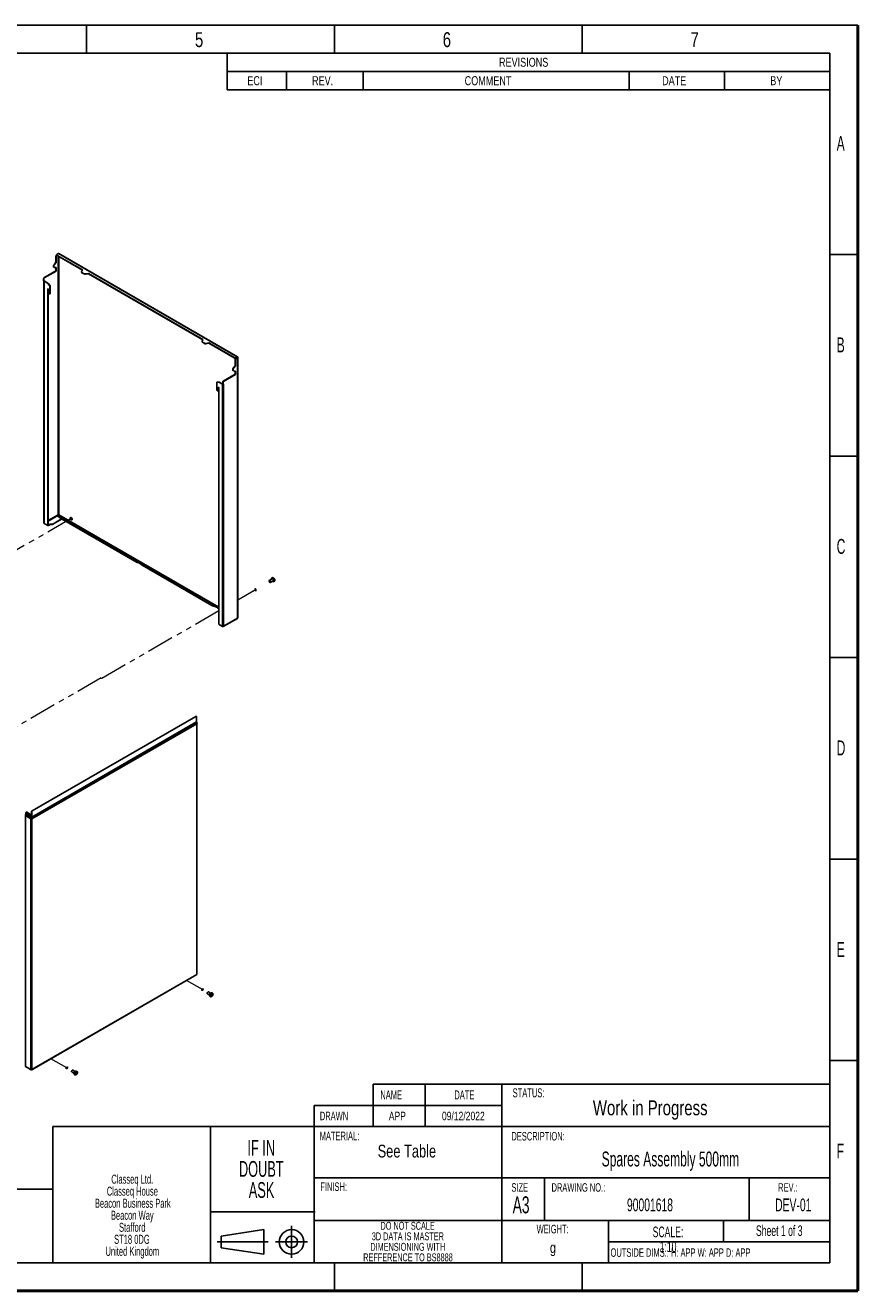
# Model space of a CAD drawing. Header units: millimetres. Extents: x 0 to 420, y 0 to 297.
# Tile 78 of 78: x 225 to 420, y 0 to 297. Entities that reach past the tile are written whole.
import ezdxf

# ---------------------------------------------------------------- set-up
doc = ezdxf.new("R2010")
doc.units = ezdxf.units.MM
doc.linetypes.add('PHANTOM', pattern=[12.7, 6.35, -1.27, 1.27, -1.27, 1.27, -1.27])
doc.layers.add('BOARDER', color=7, linetype='Continuous', lineweight=25)
doc.layers.add('COMPONENT', color=7, linetype='Continuous')
doc.styles.add('SLDTEXTSTYLE0', font='TXT', dxfattribs={"width": 0.605})
doc.styles.add('SLDTEXTSTYLE1', font='TXT', dxfattribs={"width": 0.75})

# ---------------------------------------------------------------- blocks, each defined once
blk = doc.blocks.new('SW_NOTE_0')
at = {"layer": 'BOARDER', "color": 0, "char_height": 2.5, "attachment_point": 2, "style": 'SLDTEXTSTYLE0'}
for s, insert in [('SCALE:', (6.02, 3.22)), ('1:10', (6.05, -0.28))]:
    blk.add_mtext(s, dxfattribs=dict(at, insert=insert))
blk = doc.blocks.new('SW_NOTE_0_1')
at = {"layer": 'BOARDER', "color": 0, "char_height": 1.8521, "attachment_point": 2, "style": 'SLDTEXTSTYLE0'}
for s, insert in [('DO NOT SCALE', (9.26, 2.39)), ('DIMENSIONING WITH', (9.29, -2.55)), ('3D DATA IS MASTER', (9.31, -0.08)), ('REFFERENCE TO BS8888', (9.34, -5.02))]:
    blk.add_mtext(s, dxfattribs=dict(at, insert=insert))
blk = doc.blocks.new('SW_NOTE_0_2')
at = {"layer": 'BOARDER', "color": 0, "char_height": 3.704, "attachment_point": 2, "style": 'SLDTEXTSTYLE0'}
for s, insert in [('IF IN', (5.38, 4.77)), ('DOUBT', (5.39, -0.16)), ('ASK', (5.45, -5.1))]:
    blk.add_mtext(s, dxfattribs=dict(at, insert=insert))
blk = doc.blocks.new('SW_NOTE_0_3')
at = {"layer": 'BOARDER', "color": 0, "attachment_point": 2, "style": 'SLDTEXTSTYLE0'}
for s, insert, char_height in [('Classeq House', (8, -0.09), 2.1167), ('Classeq Ltd.', (7.97, 2.73), 2.1167), ('Beacon Business Park', (8.1, -2.92), 2.1167), ('Beacon Way', (7.98, -5.74), 2.117), ('Stafford', (7.96, -8.56), 2.117), ('ST18 0DG', (7.89, -11.38), 2.117), ('United Kingdom', (7.99, -14.2), 2.1167)]:
    blk.add_mtext(s, dxfattribs=dict(at, insert=insert, char_height=char_height))
blk = doc.blocks.new('SW_TABLEANNOTATION_0')
at = {"layer": 'BOARDER', "color": 0}
for p, q in [((0, 0), (0, -4.32)), ((0, 0), (13.94, 0)), ((13.94, 0), (31.93, 0)), ((31.93, 0), (94.32, 0)), ((94.32, 0), (116.74, 0)), ((116.74, 0), (141.47, 0)), ((141.47, 0), (141.47, -4.32)), ((0, -4.32), (0, -8.65)), ((0, -4.32), (13.94, -4.32)), ((13.94, -4.32), (13.94, -8.65)), ((13.94, -4.32), (31.93, -4.32)), ((31.93, -4.32), (31.93, -8.65)), ((31.93, -4.32), (94.32, -4.32)), ((94.32, -4.32), (94.32, -8.65)), ((94.32, -4.32), (116.74, -4.32)), ((116.74, -4.32), (116.74, -8.65)), ((116.74, -4.32), (141.47, -4.32)), ((141.47, -4.32), (141.47, -8.65)), ((0, -8.65), (13.94, -8.65)), ((13.94, -8.65), (31.93, -8.65)), ((31.93, -8.65), (94.32, -8.65)), ((94.32, -8.65), (116.74, -8.65)), ((116.74, -8.65), (141.47, -8.65))]:
    blk.add_line(p, q, dxfattribs=at)
at = {"layer": 'BOARDER', "color": 0, "char_height": 2.117, "attachment_point": 1, "style": 'SLDTEXTSTYLE1'}
for s, insert in [('REVISIONS', (63.81, -1.11)), ('ECI', (4.75, -5.44)), ('REV.', (19.94, -5.44)), ('COMMENT', (55.75, -5.44)), ('DATE', (102.08, -5.44)), ('BY', (127.46, -5.44))]:
    blk.add_mtext(s, dxfattribs=dict(at, insert=insert))

msp = doc.modelspace()

# ---------------------------------------------------------------- linework, layer by layer
at = {"color": 7, "linetype": 'Continuous', "lineweight": 25}
for p, q in [((231.88, 241.38), (231.43, 240.81)), ((231.48, 240.78), (231.43, 240.81)), ((231.94, 241.35), (231.48, 240.78)), ((231.88, 242.84), (231.94, 242.81)), ((231.88, 241.38), (231.88, 242.84)), ((231.94, 241.35), (231.88, 241.38)), ((231.94, 242.81), (231.94, 241.35)), ((232.07, 243.13), (232.07, 243.06)), ((232.1, 243.21), (232.16, 243.25)), ((232.16, 243.25), (232.44, 243.41)), ((238.09, 239.58), (232.16, 243)), ((232.16, 242.94), (232.16, 243)), ((238.07, 239.53), (232.16, 242.94)), ((274.42, 219.17), (232.44, 243.41)), ((274.5, 219.18), (232.52, 243.42)), ((228.99, 237.61), (229.04, 237.58)), ((228.99, 237.61), (228.99, 237)), ((229.06, 237.73), (231.88, 239.37)), ((229.11, 237.7), (229.06, 237.73)), ((231.94, 239.33), (229.11, 237.7)), ((231.32, 240.54), (231.38, 240.5)), ((231.32, 240.54), (231.32, 240.35)), ((231.38, 240.32), (231.32, 240.35)), ((231.38, 240.5), (231.38, 240.32)), ((231.38, 240.21), (231.44, 240.18)), ((231.48, 240.17), (231.94, 240.12)), ((231.88, 239.37), (231.88, 240.13)), ((231.94, 239.33), (231.88, 239.37)), ((231.94, 240.12), (231.94, 239.33)), ((237.89, 239.12), (237.89, 239.05)), ((237.9, 239.16), (238.09, 239.58)), ((238.49, 238.7), (237.98, 238.99)), ((237.98, 238.93), (237.98, 238.99)), ((238.49, 238.63), (237.98, 238.93)), ((238.49, 238.7), (238.49, 238.63)), ((239.5, 238.77), (238.78, 238.65)), ((239.5, 238.7), (238.78, 238.59)), ((238.78, 238.59), (238.78, 238.65)), ((239.5, 238.77), (266.38, 223.25)), ((239.5, 238.7), (239.5, 238.77)), ((239.5, 238.7), (266.35, 223.2)), ((229.04, 236.97), (228.99, 237)), ((229.04, 237.58), (229.04, 236.97)), ((229.16, 237.03), (229.04, 236.97)), ((229.05, 236.97), (229.05, 180.16)), ((229.1, 180.09), (229.1, 236.93)), ((229.1, 236.93), (229.96, 236.44)), ((229.16, 237.03), (229.16, 237.03)), ((229.16, 237.03), (229.16, 237.03)), ((229.16, 236.97), (230.01, 236.47)), ((230.01, 236.47), (229.96, 236.44)), ((229.98, 235.12), (229.98, 179.71)), ((229.99, 236.41), (230.05, 236.44)), ((229.99, 236.41), (230.44, 235.85)), ((230.04, 235.12), (230.01, 235.14)), ((230.03, 235.13), (230.03, 179.74)), ((230.05, 236.44), (230.49, 235.89)), ((230.2, 234.18), (230.07, 235.07)), ((230.49, 235.89), (230.44, 235.85)), ((230.47, 235.76), (230.53, 235.8)), ((230.47, 235.76), (230.47, 234.05)), ((230.53, 235.8), (230.53, 234.09)), ((230.43, 233.97), (230.49, 234)), ((230.53, 234.09), (230.47, 234.05)), ((266.17, 222.79), (266.17, 222.72)), ((266.38, 223.25), (266.18, 222.83)), ((266.26, 222.66), (266.77, 222.37)), ((266.26, 222.66), (266.26, 222.6)), ((266.26, 222.6), (266.77, 222.31)), ((266.77, 222.31), (266.77, 222.37)), ((267.06, 222.33), (267.78, 222.44)), ((267.06, 222.26), (267.78, 222.37)), ((267.06, 222.33), (267.06, 222.26)), ((267.78, 222.44), (273.72, 219.01)), ((267.78, 222.37), (267.78, 222.44)), ((267.78, 222.37), (273.72, 218.95)), ((273.94, 217.11), (273.48, 216.53)), ((273.99, 217.07), (273.53, 216.5)), ((273.72, 218.95), (273.72, 219.01)), ((273.99, 218.54), (273.94, 218.57)), ((273.94, 218.57), (273.94, 217.11)), ((273.94, 217.11), (273.99, 217.07)), ((273.99, 217.07), (273.99, 218.54)), ((274.14, 219.01), (274.42, 219.17)), ((274.14, 218.95), (274.42, 219.11)), ((274.14, 219.01), (274.14, 218.95)), ((274.15, 218.94), (274.42, 219.09)), ((274.15, 218.94), (274.2, 218.9)), ((274.2, 218.9), (274.48, 219.06)), ((274.52, 219.16), (274.42, 219.11)), ((274.52, 219.15), (274.42, 219.09)), ((274.42, 219.1), (274.48, 219.14)), ((274.48, 219.06), (274.48, 157.86)), ((274.53, 157.93), (274.53, 219.13)), ((273.94, 215.09), (271.11, 213.46)), ((271.16, 213.42), (273.99, 215.06)), ((273.43, 216.23), (273.37, 216.26)), ((273.37, 216.26), (273.37, 216.07)), ((273.37, 216.07), (273.43, 216.04)), ((273.43, 216.23), (273.43, 216.04)), ((273.43, 215.94), (273.49, 215.9)), ((273.48, 216.53), (273.53, 216.5)), ((273.53, 215.89), (273.99, 215.85)), ((273.94, 215.85), (273.94, 215.09)), ((273.94, 215.09), (273.99, 215.06)), ((273.99, 215.06), (273.99, 215.85)), ((269.61, 213.17), (269.61, 211.46)), ((269.69, 213.25), (269.63, 213.22)), ((270.09, 213.26), (269.64, 213.22)), ((269.7, 213.25), (269.64, 213.22)), ((270.14, 213.29), (269.7, 213.25)), ((269.84, 211.21), (269.9, 211.24)), ((269.88, 211.27), (270.01, 212.02)), ((269.94, 211.31), (269.88, 211.27)), ((269.94, 211.31), (270.06, 212.02)), ((270.04, 212.03), (270.07, 212.02)), ((270.09, 213.26), (270.14, 213.29)), ((270.1, 211.95), (270.1, 156.54)), ((270.18, 213.28), (270.12, 213.25)), ((270.98, 212.75), (270.12, 213.25)), ((271.04, 212.79), (270.18, 213.28)), ((270.98, 155.92), (270.98, 212.75)), ((271.09, 213.3), (271.04, 213.33)), ((271.04, 213.33), (271.04, 212.72)), ((271.04, 212.72), (271.09, 212.69)), ((271.09, 213.3), (271.09, 212.69)), ((271.21, 212.75), (271.09, 212.69)), ((271.11, 213.46), (271.16, 213.42)), ((271.2, 212.75), (271.21, 212.75)), ((271.21, 155.97), (271.21, 212.75)), ((271.21, 212.75), (271.21, 212.75)), ((271.21, 212.75), (271.21, 212.75)), ((232.48, 181.64), (232.48, 182.04)), ((233.16, 181.25), (232.48, 181.64)), ((232.49, 182.04), (232.49, 181.64)), ((232.49, 181.64), (250.91, 171.01)), ((232.49, 181.64), (232.49, 181.64)), ((233.2, 181.13), (233.2, 181.19)), ((229.87, 179.65), (229.1, 180.09)), ((229.16, 180.06), (229.93, 179.61)), ((229.94, 179.64), (230, 179.67)), ((230.03, 179.74), (229.98, 179.71)), ((230.15, 179.68), (230.53, 179.9)), ((230.15, 179.61), (230.53, 179.83)), ((230.15, 179.61), (230.15, 179.68)), ((230.53, 179.9), (230.53, 179.83)), ((230.63, 179.92), (231, 179.92)), ((230.63, 179.86), (230.63, 179.92)), ((230.63, 179.86), (231, 179.86)), ((231, 179.92), (231, 179.86)), ((231.11, 179.95), (233.16, 181.13)), ((231.11, 179.88), (233.16, 181.06)), ((231.11, 179.88), (231.11, 179.95)), ((233.16, 181.13), (233.16, 181.06)), ((233.2, 181.16), (250.91, 170.94)), ((250.91, 170.94), (250.91, 171.01)), ((251.06, 170.95), (251.06, 170.88)), ((251.97, 170.35), (251.97, 170.42)), ((252.07, 170.33), (268.48, 160.86)), ((252.07, 170.33), (252.07, 170.27)), ((252.07, 170.27), (268.48, 160.79)), ((282.61, 167.06), (281.91, 166.66)), ((282.16, 166.23), (282.86, 166.63)), ((282.64, 167.34), (282.51, 167.26)), ((282.98, 166.44), (283.12, 166.52)), ((268.48, 160.79), (268.48, 160.86)), ((268.72, 160.78), (268.72, 160.72)), ((270.07, 159.94), (270.07, 160)), ((271.12, 155.87), (274.45, 157.79)), ((271.21, 155.97), (274.48, 157.86)), ((270.21, 156.36), (270.98, 155.92)), ((271.04, 155.88), (270.27, 156.32)), ((271.14, 155.89), (271.14, 155.89)), ((264.66, 134.8), (226.26, 112.63)), ((264.71, 134.77), (226.32, 112.6)), ((264.71, 134.77), (264.66, 134.8)), ((264.81, 134.77), (264.76, 134.81)), ((264.85, 134.68), (264.85, 133.5)), ((264.87, 133.44), (226.16, 111.1)), ((264.98, 133.26), (226.16, 110.85)), ((264.85, 133.5), (226.18, 111.17)), ((264.9, 133.08), (226.23, 110.76)), ((264.87, 133.44), (264.98, 133.26)), ((265.01, 133.15), (264.9, 133.08)), ((264.9, 133.09), (264.9, 133.08)), ((264.9, 74.23), (264.9, 133.08)), ((264.9, 133.08), (264.9, 133.08)), ((264.94, 74.26), (264.94, 133.11)), ((224.73, 111.56), (224.69, 111.56)), ((224.81, 111.83), (224.7, 111.65)), ((224.76, 111.61), (224.7, 111.65)), ((224.7, 111.65), (224.74, 111.62)), ((224.74, 111.58), (224.73, 111.59)), ((224.73, 111.59), (224.75, 111.59)), ((226.01, 110.76), (224.73, 111.5)), ((224.73, 111.5), (224.73, 52.65)), ((224.76, 111.61), (224.74, 111.62)), ((226.08, 110.85), (224.76, 111.61)), ((226.08, 111.1), (224.81, 111.83)), ((224.82, 112.17), (224.82, 111.89)), ((226.06, 111.17), (224.82, 111.89)), ((224.92, 112.3), (224.87, 112.26)), ((225.02, 112.29), (224.97, 112.25)), ((224.97, 112.25), (226.06, 111.62)), ((226.12, 111.65), (225.02, 112.29)), ((226.01, 51.91), (226.01, 110.76)), ((226.12, 111.65), (226.06, 111.62)), ((226.06, 111.17), (226.06, 111.62)), ((226.06, 111.17), (226.12, 111.2)), ((226.08, 111.1), (226.12, 111.07)), ((226.08, 110.85), (226.08, 111.1)), ((226.08, 110.85), (226.16, 110.85)), ((226.18, 112.36), (226.12, 112.39)), ((226.12, 112.39), (226.12, 111.2)), ((226.12, 111.2), (226.12, 111.65)), ((226.18, 111.17), (226.12, 111.2)), ((226.12, 111.07), (226.12, 111.2)), ((226.12, 111.2), (226.12, 111.07)), ((226.16, 111.1), (226.12, 111.07)), ((226.12, 110.85), (226.12, 111.07)), ((226.12, 111.07), (226.12, 110.85)), ((226.16, 111.1), (226.16, 110.85)), ((226.18, 112.36), (226.18, 111.17)), ((226.23, 51.91), (226.23, 110.76)), ((226.26, 112.63), (226.32, 112.6)), ((226.2, 51.84), (264.9, 74.18)), ((226.23, 51.91), (264.9, 74.23)), ((267.41, 69.7), (267.92, 69.41)), ((268.17, 69.84), (267.66, 70.13)), ((268.01, 69.09), (268.14, 69.02)), ((268.41, 69.3), (268.37, 69.36)), ((268.5, 69.19), (268.45, 69.25)), ((268.62, 69.84), (268.48, 69.92)), ((268.63, 69.38), (268.48, 69.42)), ((268.62, 69.84), (268.61, 69.84)), ((224.7, 52.63), (224.72, 52.65)), ((224.73, 52.65), (226.01, 51.91)), ((224.74, 52.59), (226.04, 51.84)), ((225.72, 52.01), (225.78, 51.98)), ((226.12, 51.85), (226.12, 51.89)), ((226.12, 51.85), (226.12, 51.89)), ((235.59, 51.33), (236.1, 51.04)), ((236.35, 51.47), (235.84, 51.76)), ((236.19, 50.72), (236.32, 50.65)), ((236.7, 50.84), (236.58, 50.98)), ((236.82, 51.05), (236.64, 51.08)), ((236.8, 51.47), (236.66, 51.55)), ((236.75, 51.07), (236.73, 51.08)), ((236.8, 51.47), (236.8, 51.47))]:
    msp.add_line(p, q, dxfattribs=at)
at = {"color": 8, "linetype": 'Continuous', "lineweight": 25}
for p, q in [((232.11, 243.21), (232.1, 243.21)), ((232.43, 242.78), (232.43, 182.14)), ((232.54, 242.72), (232.54, 182.14)), ((229.16, 236.97), (229.16, 237.03)), ((229.98, 235.12), (230.01, 235.14)), ((274.42, 219.11), (274.42, 219.1)), ((274.42, 219.1), (274.42, 219.09)), ((270.04, 212.03), (270.01, 212.02)), ((230.03, 180.75), (232.43, 182.14)), ((232.48, 182.04), (230.03, 180.62)), ((232.49, 182.04), (270.1, 160.32)), ((270.1, 160.45), (232.54, 182.14)), ((229.93, 179.64), (229.93, 179.61)), ((270.27, 156.32), (270.27, 156.32))]:
    msp.add_line(p, q, dxfattribs=at)
at = {"color": 7, "linetype": 'PHANTOM', "lineweight": 18}
for p, q in [((235.45, 181.23), (199.49, 160.47)), ((235.45, 181.23), (235.51, 181.26)), ((278.7, 164.52), (274.53, 162.11)), ((278, 164.12), (278.7, 164.52)), ((270.1, 159.56), (242.48, 143.61)), ((242.48, 143.83), (200.69, 119.7)), ((242.48, 143.61), (242.48, 143.83)), ((242.48, 143.61), (242.48, 143.61)), ((266.24, 70.66), (262.52, 72.81)), ((234.42, 52.29), (230.7, 54.44))]:
    msp.add_line(p, q, dxfattribs=at)
at = {"color": 7, "linetype": 'Continuous', "lineweight": 25, "flags": 128}
for points in [[(230.47, 234.05), (230.46, 234), (230.43, 233.97), (230.39, 233.96), (230.34, 233.97), (230.29, 234), (230.25, 234.06), (230.21, 234.12), (230.2, 234.18)], [(269.61, 211.46), (269.62, 211.4), (269.64, 211.33), (269.69, 211.27), (269.73, 211.23), (269.79, 211.21), (269.83, 211.21), (269.86, 211.23), (269.88, 211.27)], [(269.69, 213.25), (269.69, 213.25), (269.7, 213.25)], [(269.9, 211.24), (269.92, 211.26), (269.94, 211.31)], [(270.01, 212.02), (270.01, 212.02), (270.01, 212.03), (270.01, 212.03), (270.02, 212.03), (270.02, 212.04), (270.03, 212.04), (270.04, 212.03), (270.04, 212.03)], [(235.22, 181.32), (235.23, 181.22), (235.27, 181.13), (235.33, 181.04), (235.4, 180.96), (235.47, 180.91), (235.54, 180.89), (235.61, 180.9), (235.65, 180.94), (235.68, 181.01), (235.68, 181.1), (235.65, 181.19), (235.61, 181.29), (235.54, 181.37), (235.47, 181.44), (235.4, 181.47), (235.33, 181.48), (235.27, 181.45), (235.23, 181.4), (235.22, 181.32)], [(235.64, 180.92), (235.63, 180.92), (235.56, 180.93), (235.49, 180.96), (235.42, 181.03), (235.35, 181.11), (235.31, 181.21), (235.28, 181.31), (235.28, 181.39), (235.31, 181.46), (235.32, 181.48)], [(282.21, 166.29), (282.18, 166.24), (282.12, 166.21), (282.06, 166.23), (281.99, 166.28), (281.93, 166.35), (281.88, 166.43), (281.86, 166.52), (281.87, 166.6), (281.9, 166.65), (281.95, 166.67), (282.02, 166.66), (282.09, 166.61), (282.15, 166.54), (282.19, 166.45), (282.22, 166.36), (282.21, 166.29)], [(282.42, 166.95), (282.41, 167), (282.41, 167.1), (282.44, 167.19), (282.49, 167.25), (282.56, 167.28), (282.64, 167.28), (282.73, 167.25), (282.82, 167.19), (282.9, 167.1), (282.98, 167), (283.04, 166.88), (283.07, 166.76), (283.08, 166.65), (283.07, 166.56), (283.07, 166.56)], [(282.9, 166.69), (282.91, 166.76), (282.89, 166.85), (282.84, 166.94), (282.78, 167.01), (282.71, 167.06), (282.65, 167.07), (282.61, 167.06)], [(283.07, 166.56), (283.03, 166.48), (282.97, 166.43), (282.9, 166.42), (282.81, 166.43), (282.72, 166.48), (282.67, 166.52)], [(282.86, 166.63), (282.87, 166.64), (282.9, 166.69)], [(268.72, 160.78), (268.96, 160.74), (269.18, 160.68), (269.39, 160.6), (269.58, 160.5), (269.75, 160.39), (269.89, 160.27), (270, 160.14), (270.07, 160)], [(270.07, 159.94), (270, 160.07), (269.89, 160.21), (269.75, 160.33), (269.58, 160.44), (269.39, 160.53), (269.18, 160.61), (268.96, 160.67), (268.72, 160.72)], [(264.94, 74.26), (264.94, 74.24), (264.94, 74.23)], [(267.66, 70.13), (267.63, 70.14), (267.57, 70.13), (267.5, 70.09), (267.43, 70.02), (267.39, 69.93), (267.36, 69.85), (267.37, 69.77), (267.39, 69.71), (267.41, 69.7)], [(268.48, 69.92), (268.44, 69.93), (268.36, 69.94), (268.28, 69.91), (268.18, 69.85), (268.1, 69.77), (268.02, 69.67), (267.96, 69.55), (267.92, 69.43), (267.91, 69.32), (267.92, 69.22), (267.95, 69.14), (268.01, 69.09)], [(235.84, 51.76), (235.79, 51.77), (235.72, 51.75), (235.65, 51.69), (235.59, 51.62), (235.55, 51.53), (235.54, 51.44), (235.55, 51.37), (235.59, 51.33), (235.59, 51.33)], [(236.66, 51.55), (236.65, 51.55), (236.58, 51.57), (236.49, 51.56), (236.4, 51.51), (236.31, 51.44), (236.23, 51.34), (236.16, 51.23), (236.12, 51.11), (236.09, 51), (236.09, 50.89), (236.12, 50.8), (236.16, 50.74), (236.19, 50.72)]]:
    msp.add_lwpolyline(points, dxfattribs=at)
at = {"color": 8, "linetype": 'Continuous', "lineweight": 25, "flags": 128}
for points in [[(282.57, 167.04), (282.58, 167.05), (282.62, 167.09), (282.68, 167.1), (282.75, 167.07), (282.82, 167.01), (282.88, 166.94), (282.92, 166.85), (282.94, 166.76), (282.93, 166.68)], [(282.64, 167.34), (282.69, 167.36), (282.77, 167.36), (282.86, 167.33), (282.95, 167.27), (283.04, 167.18), (283.11, 167.07), (283.17, 166.96), (283.21, 166.84), (283.22, 166.73), (283.2, 166.63)], [(282.93, 166.68), (282.9, 166.63), (282.85, 166.61), (282.82, 166.6)], [(283.2, 166.63), (283.17, 166.56), (283.12, 166.52)], [(268.61, 69.84), (268.58, 69.85), (268.5, 69.86), (268.41, 69.83), (268.32, 69.77), (268.23, 69.69), (268.16, 69.59), (268.1, 69.47), (268.06, 69.36), (268.04, 69.24), (268.05, 69.14), (268.09, 69.07), (268.14, 69.02)], [(268.72, 69.54), (268.73, 69.64), (268.7, 69.73), (268.65, 69.79), (268.58, 69.83), (268.5, 69.82), (268.41, 69.79), (268.32, 69.72), (268.24, 69.63), (268.17, 69.52), (268.12, 69.4), (268.09, 69.29), (268.09, 69.18), (268.11, 69.09), (268.16, 69.03), (268.23, 69), (268.31, 69), (268.4, 69.04), (268.49, 69.1), (268.51, 69.12)], [(236.8, 51.47), (236.79, 51.47), (236.71, 51.49), (236.63, 51.48), (236.54, 51.43), (236.45, 51.36), (236.37, 51.26), (236.3, 51.15), (236.25, 51.04), (236.23, 50.92), (236.23, 50.81), (236.25, 50.73), (236.3, 50.66), (236.33, 50.65)], [(236.91, 51.23), (236.9, 51.33), (236.86, 51.4), (236.8, 51.45), (236.72, 51.46), (236.63, 51.44), (236.54, 51.39), (236.45, 51.3), (236.38, 51.2), (236.32, 51.09), (236.28, 50.97), (236.26, 50.86), (236.28, 50.76), (236.32, 50.69), (236.38, 50.64), (236.45, 50.63), (236.54, 50.65), (236.63, 50.7), (236.72, 50.78), (236.74, 50.81)]]:
    msp.add_lwpolyline(points, dxfattribs=at)
at = {"color": 7, "linetype": 'PHANTOM', "lineweight": 18, "flags": 128}
for points in [[(278.87, 164.42), (278.86, 164.5), (278.82, 164.59), (278.76, 164.67), (278.7, 164.72), (278.63, 164.75), (278.57, 164.74), (278.53, 164.69), (278.52, 164.62), (278.53, 164.54), (278.57, 164.45), (278.63, 164.37), (278.7, 164.32), (278.76, 164.29), (278.82, 164.3), (278.86, 164.35), (278.87, 164.42)], [(266.07, 70.56), (266.08, 70.65), (266.12, 70.73), (266.18, 70.81), (266.24, 70.87), (266.31, 70.89), (266.37, 70.88), (266.41, 70.83), (266.42, 70.76), (266.41, 70.68), (266.37, 70.59), (266.31, 70.51), (266.24, 70.46), (266.18, 70.43), (266.12, 70.44), (266.08, 70.49), (266.07, 70.56)], [(234.25, 52.19), (234.26, 52.28), (234.3, 52.36), (234.36, 52.44), (234.42, 52.5), (234.49, 52.52), (234.55, 52.51), (234.59, 52.46), (234.6, 52.39), (234.59, 52.31), (234.55, 52.22), (234.49, 52.14), (234.42, 52.09), (234.36, 52.06), (234.3, 52.08), (234.26, 52.12), (234.25, 52.19)]]:
    msp.add_lwpolyline(points, dxfattribs=at)
at = {"color": 7, "linetype": 'Continuous', "lineweight": 25}
for centre, radius, start, end in [((231.78, 240.52), 0.46, 140.2279, 177.3607), ((231.84, 240.48), 0.46, 140.2279, 177.3607), ((232.35, 242.82), 0.461, 122.6055, 177.3945), ((232.41, 242.79), 0.473, 136.1305, 176.9064), ((232.22, 243.08), 0.151, 185.6948, 245.6253), ((232.21, 243.13), 0.131, 110.7834, 249.2166), ((232.48, 243.34), 0.0808, 65.8432, 125.4672), ((229.14, 237.6), 0.154, 122.6055, 177.3945), ((229.2, 237.57), 0.154, 122.6055, 177.3945), ((231.46, 240.33), 0.143, 172.6245, 236.0633), ((231.51, 240.3), 0.132, 170.7481, 259.4532), ((238.02, 239.12), 0.132, 160.539, 249.2579), ((238.04, 239.07), 0.152, 185.8452, 245.4749), ((238.7, 239.11), 0.461, 242.6428, 279.7711), ((238.7, 239.04), 0.461, 242.6428, 279.7711), ((229.14, 237.02), 0.0963, 207.2184, 242.6922), ((229.17, 237), 0.0349, 110.7834, 249.2166), ((229.89, 236.33), 0.13, 37.9787, 58.8941), ((230, 235.12), 0.0218, 50.7967, 189.214), ((229.95, 236.36), 0.13, 37.9787, 58.8941), ((230, 235.06), 0.0782, 8.6904, 57.0932), ((230.32, 235.76), 0.153, 2.6393, 39.7721), ((230.37, 235.79), 0.153, 2.6393, 39.7721), ((230.44, 234.07), 0.0917, 303.3643, 7.9479), ((266.31, 222.79), 0.132, 160.539, 249.2579), ((266.32, 222.74), 0.152, 185.8452, 245.4749), ((266.98, 222.78), 0.461, 242.6428, 279.7711), ((266.98, 222.71), 0.461, 242.6428, 279.7711), ((273.93, 219.42), 0.461, 242.6097, 297.3903), ((273.93, 219.36), 0.461, 242.6097, 297.3903), ((274.4, 218.55), 0.461, 122.6055, 177.3945), ((274.45, 218.51), 0.461, 122.6055, 177.3945), ((274.46, 219.12), 0.0704, 40.5328, 129.2482), ((274.46, 219.13), 0.0703, 290.7421, 19.461), ((273.83, 216.24), 0.46, 140.2279, 177.3607), ((273.52, 216.06), 0.152, 174.5293, 234.1585), ((273.89, 216.21), 0.46, 140.2279, 177.3607), ((273.56, 216.02), 0.132, 170.7481, 259.4532), ((269.65, 213.18), 0.044, 100.5468, 189.2519), ((270.03, 211.95), 0.0768, 2.6055, 57.3945), ((270.09, 213.2), 0.0614, 57.6507, 92.3578), ((270.15, 213.23), 0.0614, 57.6507, 92.3578), ((271.08, 212.93), 0.204, 241.0535, 258.0571), ((271.19, 213.33), 0.154, 122.6055, 177.3945), ((271.25, 213.29), 0.154, 122.6055, 177.3945), ((232.49, 182.03), 0.123, 62.6097, 117.3903), ((233.13, 181.19), 0.0655, 290.7834, 69.2166), ((229.13, 180.17), 0.0808, 185.8452, 245.4749), ((229.91, 179.7), 0.0655, 230.7967, 9.214), ((230.04, 179.82), 0.231, 242.6097, 297.3903), ((230.04, 179.89), 0.237, 254.9031, 296.918), ((229.96, 179.73), 0.0739, 305.0133, 6.2988), ((230.63, 179.71), 0.216, 88.8559, 118.0402), ((230.63, 179.64), 0.216, 88.8559, 118.0402), ((231.01, 180.14), 0.216, 268.8559, 298.0402), ((231.01, 180.07), 0.216, 268.8559, 298.0402), ((233.13, 181.13), 0.0754, 294.3747, 354.3052), ((251.2, 171.53), 0.598, 240.6082, 255.8677), ((251.2, 171.46), 0.598, 240.6082, 255.8677), ((250.7, 169.28), 1.7, 41.9091, 78.0963), ((250.7, 169.22), 1.7, 41.9091, 78.0963), ((252.24, 170.64), 0.352, 219.2564, 241.0324), ((252.24, 170.58), 0.352, 219.2564, 241.0324), ((268.8, 161.44), 0.657, 241.1799, 262.7857), ((268.8, 161.37), 0.657, 241.1799, 262.7857), ((270.28, 160.09), 0.225, 203.4398, 218.8599), ((270.28, 160.03), 0.225, 203.4398, 218.8599), ((274.45, 157.94), 0.0805, 294.3747, 354.3052), ((270.33, 156.55), 0.231, 182.6055, 237.3945), ((271.09, 156.13), 0.246, 242.6428, 279.7711), ((271.09, 155.93), 0.0704, 230.7518, 319.4672), ((264.71, 134.72), 0.101, 65.6929, 125.6176), ((264.77, 134.7), 0.0873, 350.786, 129.2033), ((264.97, 133.5), 0.115, 181.9565, 211.1437), ((264.78, 133.14), 0.231, 1.9565, 31.1437), ((224.75, 111.56), 0.0654, 185.6948, 245.6253), ((224.96, 111.49), 0.231, 148.8563, 178.0435), ((224.71, 111.89), 0.115, 328.8563, 358.0435), ((224.91, 112.18), 0.0873, 50.7967, 189.214), ((224.96, 112.2), 0.101, 54.3824, 114.3071), ((226.43, 112.37), 0.307, 122.6055, 177.3945), ((226.48, 112.34), 0.307, 122.6055, 177.3945), ((264.87, 74.23), 0.0558, 300.1554, 325.5365), ((266.75, 69.51), 1.59, 351.0351, 354.2945), ((268.16, 70.25), 1, 279.7786, 286.1257), ((268.17, 70.34), 1, 279.7786, 286.1257), ((267.82, 69.41), 0.65, 337.5879, 347.0203), ((268.28, 69.63), 0.484, 286.8189, 295.9766), ((268.47, 69.3), 0.0385, 199.6422, 249.2627), ((268.6, 69.3), 0.173, 135.6933, 153.7122), ((267.8, 71.36), 1.94, 290.2576, 292.5379), ((267.49, 69.45), 0.982, 358.0983, 5.2564), ((267.89, 69.44), 0.65, 337.5879, 347.0203), ((267.99, 69.65), 0.741, 314.7426, 351.2407), ((268.4, 69.41), 0.173, 315.6933, 333.7122), ((267.57, 69.48), 0.982, 358.0983, 5.2564), ((268.53, 69.41), 0.0385, 19.6422, 69.2627), ((268.35, 69.74), 0.455, 297.043, 307.7799), ((268.36, 69.83), 0.455, 297.043, 307.7799), ((268.02, 69.51), 0.627, 348.5276, 356.8019), ((224.74, 52.66), 0.0487, 180.849, 216.9821), ((224.77, 52.64), 0.0558, 214.4635, 239.8446), ((225.78, 52.1), 0.106, 212.6809, 239.6977), ((225.83, 52.07), 0.105, 212.6997, 267.3057), ((226.12, 52.13), 0.246, 242.6097, 297.3903), ((236.21, 51.88), 0.977, 287.6977, 294.5644), ((234.86, 50.91), 1.65, 358.5397, 1.4603), ((236.21, 51.8), 0.977, 287.6977, 294.5644), ((236.78, 50.93), 0.177, 141.1423, 158.8577), ((236.65, 50.93), 0.036, 214.0284, 265.9608), ((235.84, 52.61), 1.65, 298.5372, 301.4574), ((235.67, 50.95), 0.977, 5.433, 12.3), ((236.1, 50.95), 0.548, 344.1794, 354.2752), ((236.39, 51.3), 0.553, 295.637, 304.3576), ((235.75, 50.99), 0.977, 5.433, 12.3), ((236.17, 50.99), 0.548, 344.1794, 354.2752), ((236.72, 51.05), 0.036, 34.0284, 85.9608), ((236.58, 51.05), 0.177, 321.1423, 338.8577), ((236.2, 51.26), 0.705, 319.7787, 357.2282), ((236.43, 51.51), 0.548, 305.7222, 315.8186), ((236.43, 51.43), 0.548, 305.7222, 315.8186), ((236.27, 51.09), 0.553, 355.64, 4.36)]:
    msp.add_arc(centre, radius, start, end, dxfattribs=at)
for centre, major_axis, ratio, start_param, end_param in [((274.37, 219.07), (0.0751, 0.049), 0.057514, 5.526875, 7.097672), ((274.37, 219.07), (0.08, 0.0406), 0.057374, 5.468689, 7.039485), ((274.37, 219.07), (0.15, 0.098), 0.057514, 5.526875, 6.050474), ((274.37, 219.07), (0.16, 0.081), 0.057374, 0.232701, 0.7563), ((271.09, 156.04), (0.117, 0.177), 0.614359, 4.226858, 4.750457), ((271.09, 156.04), (0.095, 0.19), 0.61436, 4.150815, 4.674414), ((226.12, 111.07), (-0.05, 0.117), 0.227773, 0.491448, 1.276851), ((226.12, 111.07), (0.05, 0.117), 0.227773, 5.006334, 5.791732), ((264.78, 74.3), (0.16, -0.065), 0.155182, 5.561075, 6.084674), ((264.78, 74.3), (0.136, -0.106), 0.155317, 0.198534, 0.722133), ((224.82, 52.71), (0.13, 0.083), 0.041181, 2.329983, 2.724774), ((224.84, 52.72), (0.109, 0.121), 0.382306, 2.437257, 2.960856)]:
    msp.add_ellipse(centre, major_axis=major_axis, ratio=ratio, start_param=start_param, end_param=end_param, dxfattribs=at)
for points in [[(232.43, 182.14), (232.43, 182.13), (232.43, 182.11), (232.44, 182.08), (232.46, 182.06), (232.48, 182.04), (232.48, 182.04)], [(232.54, 182.14), (232.54, 182.13), (232.54, 182.11), (232.53, 182.08), (232.51, 182.06), (232.49, 182.04), (232.49, 182.04)], [(224.69, 111.56), (224.69, 111.56), (224.69, 111.57), (224.7, 111.57), (224.71, 111.58), (224.72, 111.59), (224.73, 111.59)], [(226.01, 110.76), (226.01, 110.78), (226.03, 110.81), (226.06, 110.84), (226.08, 110.85)], [(226.23, 110.76), (226.22, 110.76), (226.18, 110.74), (226.12, 110.73), (226.06, 110.74), (226.02, 110.76), (226.01, 110.76)], [(226.23, 110.76), (226.22, 110.78), (226.21, 110.81), (226.18, 110.84), (226.16, 110.85)], [(226.01, 51.91), (226.01, 51.9), (226.01, 51.87), (226.04, 51.84), (226.07, 51.83), (226.1, 51.84), (226.12, 51.85)], [(226.23, 51.91), (226.23, 51.9), (226.23, 51.87), (226.2, 51.84), (226.16, 51.83), (226.13, 51.84), (226.12, 51.85)]]:
    msp.add_open_spline(points, degree=3, dxfattribs=at)
for points, knots in [([(283.12, 167.09), (283.12, 167.1), (283.09, 167.15), (283.03, 167.22), (282.94, 167.3), (282.85, 167.35), (282.76, 167.37), (282.69, 167.37), (282.66, 167.34), (282.65, 167.34)], [0, 0, 0, 0, 0.062387, 0.236306, 0.411035, 0.587324, 0.765207, 0.920598, 1, 1, 1, 1]), ([(283.22, 166.65), (283.22, 166.66), (283.23, 166.71), (283.23, 166.8), (283.21, 166.91), (283.17, 167.01), (283.14, 167.07), (283.12, 167.09)], [0, 0, 0, 0, 0.1289638, 0.3666192, 0.6067576, 0.8465928, 1, 1, 1, 1]), ([(283.12, 166.52), (283.13, 166.53), (283.16, 166.54), (283.19, 166.58), (283.21, 166.63), (283.22, 166.65)], [0, 0, 0, 0, 0.129266, 0.624057, 1, 1, 1, 1]), ([(274.48, 157.86), (274.48, 157.85), (274.47, 157.82), (274.46, 157.79), (274.45, 157.79), (274.45, 157.79)], [0, 0, 0, 0, 0.499949, 0.999898, 1, 1, 1, 1]), ([(268.14, 69.02), (268.16, 69.01), (268.19, 68.99), (268.27, 68.99), (268.35, 69.01), (268.44, 69.06), (268.49, 69.1), (268.51, 69.12)], [0, 0, 0, 0, 0.155795, 0.367432, 0.583632, 0.809588, 1, 1, 1, 1]), ([(268.43, 69.29), (268.43, 69.29), (268.4, 69.31), (268.37, 69.33), (268.34, 69.35)], [0, 0, 0, 0, 0.2208929, 1, 1, 1, 1]), ([(268.53, 69.29), (268.52, 69.3), (268.49, 69.32), (268.45, 69.35), (268.42, 69.36)], [0, 0, 0, 0, 0.210783, 1, 1, 1, 1]), ([(268.45, 69.49), (268.48, 69.48), (268.51, 69.47), (268.54, 69.45), (268.55, 69.45)], [0, 0, 0, 0, 0.766003, 1, 1, 1, 1]), ([(268.46, 69.39), (268.48, 69.38), (268.52, 69.36), (268.55, 69.34), (268.56, 69.34)], [0, 0, 0, 0, 0.768609, 1, 1, 1, 1]), ([(268.57, 69.43), (268.56, 69.43), (268.53, 69.45), (268.5, 69.46), (268.47, 69.48)], [0, 0, 0, 0, 0.24834, 1, 1, 1, 1]), ([(268.72, 69.54), (268.73, 69.56), (268.73, 69.61), (268.72, 69.7), (268.69, 69.78), (268.65, 69.83), (268.62, 69.84), (268.61, 69.84)], [0, 0, 0, 0, 0.142628, 0.415494, 0.689901, 0.927276, 1, 1, 1, 1]), ([(236.33, 50.65), (236.33, 50.64), (236.36, 50.63), (236.42, 50.62), (236.5, 50.63), (236.59, 50.67), (236.67, 50.73), (236.72, 50.78), (236.74, 50.81)], [0, 0, 0, 0, 0.0377, 0.228163, 0.418716, 0.617678, 0.822988, 1, 1, 1, 1]), ([(236.62, 50.91), (236.61, 50.91), (236.59, 50.93), (236.56, 50.95), (236.54, 50.96)], [0, 0, 0, 0, 0.25699, 1, 1, 1, 1]), ([(236.72, 50.94), (236.71, 50.94), (236.68, 50.96), (236.65, 50.98), (236.62, 51)], [0, 0, 0, 0, 0.2337, 1, 1, 1, 1]), ([(236.63, 51.12), (236.65, 51.11), (236.68, 51.1), (236.71, 51.09), (236.72, 51.08)], [0, 0, 0, 0, 0.742962, 1, 1, 1, 1]), ([(236.64, 51.03), (236.67, 51.02), (236.7, 51), (236.74, 50.99), (236.75, 50.98)], [0, 0, 0, 0, 0.775232, 1, 1, 1, 1]), ([(236.91, 51.23), (236.91, 51.25), (236.91, 51.3), (236.88, 51.38), (236.85, 51.44), (236.81, 51.46), (236.8, 51.46)], [0, 0, 0, 0, 0.181942, 0.528808, 0.834315, 1, 1, 1, 1])]:
    msp.add_open_spline(points, degree=3, knots=knots, dxfattribs=at)
at = {"layer": 'BOARDER'}
for p, q in [((239.06, 290.5), (239.06, 297)), ((297.2, 290.5), (297.2, 297)), ((355.34, 290.5), (355.34, 297)), ((413.5, 290.5), (413.5, 6.5)), ((413.5, 243.2), (420, 243.2)), ((413.5, 195.9), (420, 195.9)), ((413.5, 148.6), (420, 148.6)), ((413.5, 101.3), (420, 101.3)), ((413.5, 54), (420, 54)), ((413.5, 48.5), (306.3, 48.5)), ((306.3, 48.5), (306.3, 38.5)), ((318.51, 38.5), (318.51, 48.5)), ((336.5, 48.5), (336.5, 6.5)), ((336.5, 43.5), (292.5, 43.5)), ((292.5, 43.5), (292.5, 6.5)), ((231.16, 6.5), (231.16, 38.5)), ((413.5, 38.5), (231.16, 38.5)), ((268.16, 6.5), (268.16, 38.5)), ((6.5, 23.84), (231.16, 23.84)), ((292.5, 26.5), (336.42, 26.5)), ((336.5, 26.5), (413.5, 26.5)), ((346.5, 26.5), (346.5, 16.5)), ((394.5, 16.5), (394.5, 26.5)), ((268.16, 18.5), (292.5, 18.5)), ((292.5, 18.5), (292.67, 18.5)), ((287.17, 15.2), (287.17, 7.7)), ((413.5, 16.5), (292.5, 16.5)), ((361.5, 16.5), (361.5, 6.5)), ((388.5, 11.5), (388.5, 16.5)), ((270.67, 12.83), (280.67, 14.33)), ((270.67, 10.08), (270.67, 12.83)), ((280.67, 8.58), (280.67, 14.33)), ((269.67, 11.45), (281.67, 11.45)), ((270.67, 10.08), (280.67, 8.58)), ((283.42, 11.45), (290.92, 11.45)), ((361.5, 11.5), (413.5, 11.5)), ((6.5, 6.5), (413.5, 6.5)), ((297.2, 6.5), (297.2, 0)), ((355.34, 6.5), (355.34, 0))]:
    msp.add_line(p, q, dxfattribs=at)
at = {"layer": 'BOARDER', "linetype": 'Continuous', "lineweight": 50}
for p, q in [((420, 0), (420, 297)), ((0, 0), (420, 0))]:
    msp.add_line(p, q, dxfattribs=at)
at = {"layer": 'BOARDER'}
for radius in [2.88, 1.38]:
    msp.add_circle((287.17, 11.45), radius, dxfattribs=at)
at = {"layer": 'COMPONENT'}
for p, q in [((0, 297), (420, 297)), ((6.5, 290.5), (413.5, 290.5))]:
    msp.add_line(p, q, dxfattribs=at)

# ---------------------------------------------------------------- block references
at = {"layer": 'BOARDER'}
for name, p in [('SW_TABLEANNOTATION_0', (272.03, 290.5)), ('SW_NOTE_0_2', (274.67, 30.59)), ('SW_NOTE_0_3', (241.81, 24.5)), ('SW_NOTE_0_1', (305.14, 13.77)), ('SW_NOTE_0', (369.47, 11.83))]:
    msp.add_blockref(name, p, dxfattribs=at)

# ---------------------------------------------------------------- texts
for s, insert, char_height, attachment_point, style in [('5', (265.47, 295.39), 3.5, 2, 'SLDTEXTSTYLE1'), ('6', (323.61, 295.39), 3.5, 2, 'SLDTEXTSTYLE1'), ('7', (381.75, 295.39), 3.5, 2, 'SLDTEXTSTYLE1'), ('A', (415.07, 271.04), 3.5, 1, 'SLDTEXTSTYLE0'), ('B', (415.07, 223.74), 3.5, 1, 'SLDTEXTSTYLE0'), ('C', (415.07, 176.44), 3.5, 1, 'SLDTEXTSTYLE0'), ('D', (415.07, 129.14), 3.5, 1, 'SLDTEXTSTYLE0'), ('E', (415.07, 81.84), 3.5, 1, 'SLDTEXTSTYLE0'), ('STATUS:', (339.04, 47.5), 2.117, 1, 'SLDTEXTSTYLE0'), ('NAME', (307.99, 47.02), 2.117, 1, 'SLDTEXTSTYLE0'), ('DATE', (327.71, 47.02), 2.117, 2, 'SLDTEXTSTYLE0'), ('Work in Progress', (371.32, 44.67), 3.5, 2, 'SLDTEXTSTYLE1'), ('DRAWN', (293.8, 42.01), 2, 1, 'SLDTEXTSTYLE0'), ('APP', (311.98, 42.01), 2, 2, 'SLDTEXTSTYLE1'), ('09/12/2022', (327.47, 42.01), 2, 2, 'SLDTEXTSTYLE1'), ('MATERIAL:', (293.76, 37.33), 2, 1, 'SLDTEXTSTYLE0'), ('DESCRIPTION:', (338.75, 37.26), 2, 1, 'SLDTEXTSTYLE0'), ('See Table', (314.22, 34.27), 3, 2, 'SLDTEXTSTYLE1'), ('Spares Assembly 500mm', (376.05, 32.66), 3.5, 2, 'SLDTEXTSTYLE0'), ('F', (415.07, 34.54), 3.5, 1, 'SLDTEXTSTYLE0'), ('FINISH:', (293.9, 25.42), 2, 1, 'SLDTEXTSTYLE0'), ('SIZE', (338.75, 25.23), 2, 1, 'SLDTEXTSTYLE0'), ('DRAWING NO.:', (348.16, 25.23), 2, 1, 'SLDTEXTSTYLE0'), ('REV.:', (401.34, 25.23), 2, 1, 'SLDTEXTSTYLE0'), ('A3', (339.04, 22.16), 4, 1, 'SLDTEXTSTYLE0'), ('90001618', (371.26, 21.64), 3, 2, 'SLDTEXTSTYLE0'), ('DEV-01', (404.89, 21.64), 3, 2, 'SLDTEXTSTYLE0'), ('WEIGHT:', (348.43, 15.46), 2, 2, 'SLDTEXTSTYLE0'), ('Sheet 1 of 3', (401.59, 15.33), 2.5, 2, 'SLDTEXTSTYLE0'), ('g', (348.49, 11.36), 2.5, 2, 'SLDTEXTSTYLE1'), ('OUTSIDE DIMS.: H: APP W: APP D: APP', (362.01, 9.95), 2, 1, 'SLDTEXTSTYLE0'), ('This drawing and any information or descriptive matter set out hereon are the confidential and copyright property of CLASSEQ. and must not be disclosed, loaned, copied or used for manufacturing, tendering or any other purpose without their written permission.', (7.5, 5.35), 2.11667, 1, 'SLDTEXTSTYLE0')]:
    msp.add_mtext(s, dxfattribs=dict(at, insert=insert, char_height=char_height, attachment_point=attachment_point, style=style))

doc.saveas('drawing.dxf')
